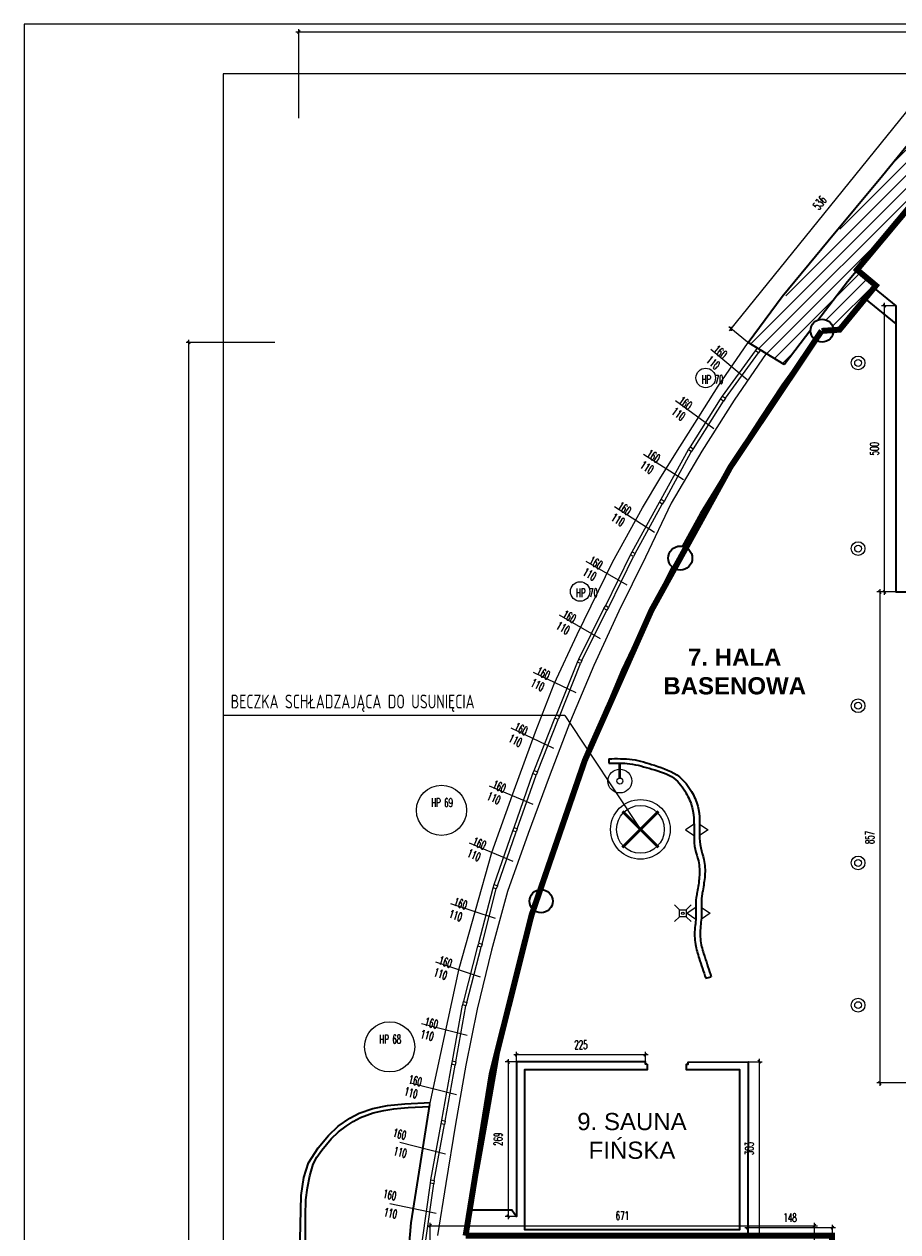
# Model space of a CAD drawing. Header units: millimetres. Extents: x 19887 to 192597, y -14203 to 39042.
# Tile 83 of 256: x 33942 to 36138, y -7420 to -4385. Entities that reach past the tile are written whole.
import ezdxf

# ---------------------------------------------------------------- set-up
doc = ezdxf.new("R2010")
doc.units = ezdxf.units.MM
for name, pattern in [('2', [0.9, 0.6, -0.3]), ('CONTINOUS', [0]), ('DASHED2', [9.525, 6.35, -3.175])]:
    doc.linetypes.add(name, pattern=pattern)
doc.layers.get('Defpoints').update_dxf_attribs({"color": 4})
for name, color, linetype, lineweight in [('A_DBA-PISY', 6, 'Continuous', 20), ('A_DBA_URZADZENIA SANITARNE', 5, 'Continuous', 25), ('Basen_rzut_poziom_1_obrys', 252, 'Continuous', 35), ('Okna', 252, 'Continuous', 5), ('Tabela', 1, 'Continuous', 0), ('USUNIĘCIA', 10, 'Continuous', 0)]:
    doc.layers.add(name, color=color, linetype=linetype, lineweight=lineweight)
for name, color, linetype in [('A_DBA-RAMKI', 6, 'Continuous'), ('A_DBA-WYMIAR', 1, 'Continuous'), ('A_DBA_WPUSTY SAN', 150, 'Continuous'), ('A_OPISY', 6, 'Continuous'), ('Wymiarowanie', 3, 'Continuous'), ('Wypełnienie', 252, 'Continuous')]:
    doc.layers.add(name, color=color, linetype=linetype)
doc.styles.add('ARIAL', font='arial.ttf')
doc.styles.add('DIN', font='txt')
doc.styles.add('ROMANS', font='romans.shx', dxfattribs={"width": 0.6})
doc.styles.get("Standard").update_dxf_attribs({"font": 'arial.ttf'})
doc.dimstyles.new('000001FB70622F18', dxfattribs={"dimtxt": 20, "dimasz": 5, "dimexe": 5, "dimexo": 1, "dimgap": 20, "dimtad": 1, "dimtoh": 1, "dimdec": 0, "dimtxsty": 'Standard', "dimblk": 'OBLIQUE', "dimcen": 0, "dimdle": 5, "dimclrd": 252, "dimclre": 252, "dimclrt": 252, "dimadec": 0, "dimazin": 0, "dimtfac": 1, "dimtdec": 0, "dimtmove": 0, "dimatfit": 3, "dimldrblk": 'OBLIQUE', "dimfxl": 150, "dimfxlon": 1, "dimlwd": 25, "dimlwe": 25, "dimarcsym": 1})
pattern_1 = [(45, (-767.658, -5165.027), (-11.22532, 11.22532), [])]

# ---------------------------------------------------------------- blocks, each defined once
blk = doc.blocks.new('_Oblique')
at = {"color": 0, "linetype": 'ByBlock', "lineweight": -2}
blk.add_line((-0.5, -0.5), (0.5, 0.5), dxfattribs=at)
blk = doc.blocks.new('*D639')
at = {"layer": 'Defpoints', "color": 0}
for p in [(-98.9, -352.9), (-78.8, -352.9), (-78.8, -852.4)]:
    blk.add_point(p, dxfattribs=at)
at = {"layer": 'Wymiarowanie', "color": 252, "linetype": 'Continuous', "lineweight": 25}
for p, q in [((-79.8, -352.9), (-103.9, -352.9)), ((-98.9, -857.4), (-98.9, -347.9)), ((-79.8, -852.4), (-103.9, -852.4))]:
    blk.add_line(p, q, dxfattribs=at)
at = {"layer": 'Wymiarowanie', "color": 252, "linetype": 'ByBlock', "lineweight": 25, "xscale": 5, "yscale": 5, "zscale": 5}
for p, rotation in [((-98.9, -352.9), 90.00000000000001), ((-98.9, -852.4), 270)]:
    blk.add_blockref('_Oblique', p, dxfattribs=dict(at, rotation=rotation))
at = {"layer": 'Wymiarowanie', "color": 252, "insert": (-116.4, -602.6), "char_height": 15, "attachment_point": 5, "rotation": 90, "style": 'ROMANS'}
blk.add_mtext('500', dxfattribs=at)
blk = doc.blocks.new('*D772')
at = {"layer": 'Defpoints', "color": 0}
for p in [(-337.6, -1961.9), (-337.6, -1975.4), (-189.6, -1975.4)]:
    blk.add_point(p, dxfattribs=at)
at = {"layer": 'Wymiarowanie', "color": 252, "linetype": 'Continuous', "lineweight": 25}
for p, q in [((-337.6, -1974.4), (-337.6, -1956.9)), ((-189.6, -1974.4), (-189.6, -1956.9)), ((-184.6, -1961.9), (-342.6, -1961.9))]:
    blk.add_line(p, q, dxfattribs=at)
at = {"layer": 'Wymiarowanie', "color": 252, "linetype": 'ByBlock', "lineweight": 25, "xscale": 5, "yscale": 5, "zscale": 5, "rotation": 180}
blk.add_blockref('_Oblique', (-337.6, -1961.9), dxfattribs=at)
at = {"layer": 'Wymiarowanie', "color": 252, "linetype": 'ByBlock', "lineweight": 25, "xscale": 5, "yscale": 5, "zscale": 5}
blk.add_blockref('_Oblique', (-189.6, -1961.9), dxfattribs=at)
at = {"layer": 'Wymiarowanie', "color": 252, "insert": (-263.6, -1944.4), "char_height": 15, "attachment_point": 5, "style": 'ROMANS'}
blk.add_mtext('148', dxfattribs=at)
blk = doc.blocks.new('*D769')
at = {"layer": 'Defpoints', "color": 0}
for p in [(-336.9, -1672.3), (-336.9, -1975.4), (-317.3, -1975.4)]:
    blk.add_point(p, dxfattribs=at)
at = {"layer": 'Wymiarowanie', "color": 252, "linetype": 'Continuous', "lineweight": 25}
for p, q in [((-335.9, -1672.3), (-312.3, -1672.3)), ((-317.3, -1667.3), (-317.3, -1980.4)), ((-335.9, -1975.4), (-312.3, -1975.4))]:
    blk.add_line(p, q, dxfattribs=at)
at = {"layer": 'Wymiarowanie', "color": 252, "linetype": 'ByBlock', "lineweight": 25, "xscale": 5, "yscale": 5, "zscale": 5}
for p, rotation in [((-317.3, -1672.3), 90), ((-317.3, -1975.4), 270)]:
    blk.add_blockref('_Oblique', p, dxfattribs=dict(at, rotation=rotation))
at = {"layer": 'Wymiarowanie', "color": 252, "insert": (-334.8, -1823.8), "char_height": 15, "attachment_point": 5, "rotation": 90, "style": 'ROMANS'}
blk.add_mtext('303', dxfattribs=at)
blk = doc.blocks.new('*D765')
at = {"layer": 'Defpoints', "color": 0}
for p in [(-741, -1660.2), (-741, -1672.7), (-516.2, -1672.7)]:
    blk.add_point(p, dxfattribs=at)
at = {"layer": 'Wymiarowanie', "color": 252, "linetype": 'Continuous', "lineweight": 25}
for p, q in [((-511.2, -1660.2), (-746, -1660.2)), ((-741, -1671.7), (-741, -1655.2)), ((-516.2, -1671.7), (-516.2, -1655.2))]:
    blk.add_line(p, q, dxfattribs=at)
at = {"layer": 'Wymiarowanie', "color": 252, "linetype": 'ByBlock', "lineweight": 25, "xscale": 5, "yscale": 5, "zscale": 5, "rotation": 180}
blk.add_blockref('_Oblique', (-741, -1660.2), dxfattribs=at)
at = {"layer": 'Wymiarowanie', "color": 252, "linetype": 'ByBlock', "lineweight": 25, "xscale": 5, "yscale": 5, "zscale": 5}
blk.add_blockref('_Oblique', (-516.2, -1660.2), dxfattribs=at)
at = {"layer": 'Wymiarowanie', "color": 252, "insert": (-628.6, -1642.7), "char_height": 15, "attachment_point": 5, "style": 'ROMANS'}
blk.add_mtext('225', dxfattribs=at)
blk = doc.blocks.new('*D766')
at = {"layer": 'Defpoints', "color": 0}
for p in [(-741, -1672.7), (-755.8, -1942.1), (-741, -1942.1)]:
    blk.add_point(p, dxfattribs=at)
at = {"layer": 'Wymiarowanie', "color": 252, "linetype": 'Continuous', "lineweight": 25}
for p, q in [((-742, -1672.7), (-760.8, -1672.7)), ((-755.8, -1667.7), (-755.8, -1947.1)), ((-742, -1942.1), (-760.8, -1942.1))]:
    blk.add_line(p, q, dxfattribs=at)
at = {"layer": 'Wymiarowanie', "color": 252, "linetype": 'ByBlock', "lineweight": 25, "xscale": 5, "yscale": 5, "zscale": 5}
for p, rotation in [((-755.8, -1672.7), 90), ((-755.8, -1942.1), 270)]:
    blk.add_blockref('_Oblique', p, dxfattribs=dict(at, rotation=rotation))
at = {"layer": 'Wymiarowanie', "color": 252, "insert": (-773.3, -1807.4), "char_height": 15, "attachment_point": 5, "rotation": 90, "style": 'ROMANS'}
blk.add_mtext('269', dxfattribs=at)
blk = doc.blocks.new('*D773')
at = {"layer": 'Defpoints', "color": 0}
for p in [(-43.8, -852.4), (-107, -1709.4), (-43.8, -1709.4)]:
    blk.add_point(p, dxfattribs=at)
at = {"layer": 'Wymiarowanie', "color": 252, "linetype": 'Continuous', "lineweight": 25}
for p, q in [((-44.8, -852.4), (-112, -852.4)), ((-107, -847.4), (-107, -1714.4)), ((-44.8, -1709.4), (-112, -1709.4))]:
    blk.add_line(p, q, dxfattribs=at)
at = {"layer": 'Wymiarowanie', "color": 252, "linetype": 'ByBlock', "lineweight": 25, "xscale": 5, "yscale": 5, "zscale": 5}
for p, rotation in [((-107, -852.4), 90), ((-107, -1709.4), 270)]:
    blk.add_blockref('_Oblique', p, dxfattribs=dict(at, rotation=rotation))
at = {"layer": 'Wymiarowanie', "color": 252, "insert": (-124.5, -1280.9), "char_height": 15, "attachment_point": 5, "rotation": 90, "style": 'ROMANS'}
blk.add_mtext('857', dxfattribs=at)
blk = doc.blocks.new('*D782')
at = {"layer": 'Defpoints', "color": 0}
for p in [(0, 0), (-366.7, -393.1), (-336.9, -417.2)]:
    blk.add_point(p, dxfattribs=at)
at = {"layer": 'Wymiarowanie', "color": 252, "linetype": 'Continuous', "lineweight": 25}
for p, q in [((-26.6, 27.9), (-369.8, -397)), ((-0.8, 0.6), (-33.7, 27.2)), ((-337.7, -416.5), (-370.6, -390))]:
    blk.add_line(p, q, dxfattribs=at)
at = {"layer": 'Wymiarowanie', "color": 252, "linetype": 'ByBlock', "lineweight": 25, "xscale": 5, "yscale": 5, "zscale": 5}
for p, rotation in [((-29.8, 24), 51.07655090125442), ((-366.7, -393.1), 231.0765509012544)]:
    blk.add_blockref('_Oblique', p, dxfattribs=dict(at, rotation=rotation))
at = {"layer": 'Wymiarowanie', "color": 252, "insert": (-211.8, -173.5), "char_height": 15, "attachment_point": 5, "rotation": 51.0766, "style": 'ROMANS'}
blk.add_mtext('536', dxfattribs=at)
blk = doc.blocks.new('*D778')
at = {"layer": 'Defpoints', "color": 0}
for p in [(-1313, -417.2), (-336.9, -417.2), (-706.6, -4690.1)]:
    blk.add_point(p, dxfattribs=at)
at = {"layer": 'Wymiarowanie', "color": 252, "linetype": 'Continuous', "lineweight": 25}
for p, q in [((-1163, -417.2), (-1318, -417.2)), ((-1313, -4695.1), (-1313, -412.2)), ((-1163, -4690.1), (-1318, -4690.1))]:
    blk.add_line(p, q, dxfattribs=at)
at = {"layer": 'Wymiarowanie', "color": 252, "linetype": 'ByBlock', "lineweight": 25, "xscale": 5, "yscale": 5, "zscale": 5}
for p, rotation in [((-1313, -417.2), 90.00000000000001), ((-1313, -4690.1), 270)]:
    blk.add_blockref('_Oblique', p, dxfattribs=dict(at, rotation=rotation))
at = {"layer": 'Wymiarowanie', "color": 252, "insert": (-1330.5, -2553.6), "char_height": 15, "attachment_point": 5, "rotation": 90, "style": 'ROMANS'}
blk.add_mtext('4273', dxfattribs=at)
blk = doc.blocks.new('*D985')
at = {"layer": 'Defpoints', "color": 0}
for p in [(-1121.1, 124.6), (4438.5, -3063.7), (-1121.1, -3458.5)]:
    blk.add_point(p, dxfattribs=at)
at = {"layer": 'Wymiarowanie', "color": 252, "linetype": 'Continuous', "lineweight": 25}
for p, q in [((-1121.1, -25.4), (-1121.1, 129.6)), ((4438.5, -25.4), (4438.5, 129.6)), ((4443.5, 124.6), (-1126.1, 124.6))]:
    blk.add_line(p, q, dxfattribs=at)
at = {"layer": 'Wymiarowanie', "color": 252, "linetype": 'ByBlock', "lineweight": 25, "xscale": 5, "yscale": 5, "zscale": 5, "rotation": 180}
blk.add_blockref('_Oblique', (-1121.1, 124.6), dxfattribs=at)
at = {"layer": 'Wymiarowanie', "color": 252, "linetype": 'ByBlock', "lineweight": 25, "xscale": 5, "yscale": 5, "zscale": 5}
blk.add_blockref('_Oblique', (4438.5, 124.6), dxfattribs=at)
at = {"layer": 'Wymiarowanie', "color": 252, "insert": (1658.7, 142.1), "char_height": 15, "attachment_point": 5, "style": 'ROMANS'}
blk.add_mtext('5560', dxfattribs=at)
blk = doc.blocks.new('*D1018')
at = {"layer": 'Defpoints', "color": 0}
for p in [(-220.9, -1958.4), (-891.8, -2011.3), (-220.9, -2012)]:
    blk.add_point(p, dxfattribs=at)
at = {"layer": 'Wymiarowanie', "color": 252, "linetype": 'Continuous', "lineweight": 25}
for p, q in [((-896.8, -1958.4), (-215.9, -1958.4)), ((-891.8, -2010.3), (-891.8, -1953.4)), ((-220.9, -2011), (-220.9, -1953.4))]:
    blk.add_line(p, q, dxfattribs=at)
at = {"layer": 'Wymiarowanie', "color": 252, "linetype": 'ByBlock', "lineweight": 25, "xscale": 5, "yscale": 5, "zscale": 5, "rotation": 180}
blk.add_blockref('_Oblique', (-891.8, -1958.4), dxfattribs=at)
at = {"layer": 'Wymiarowanie', "color": 252, "linetype": 'ByBlock', "lineweight": 25, "xscale": 5, "yscale": 5, "zscale": 5}
blk.add_blockref('_Oblique', (-220.9, -1958.4), dxfattribs=at)
at = {"layer": 'Wymiarowanie', "color": 252, "insert": (-556.3, -1940.9), "char_height": 15, "attachment_point": 5, "style": 'ROMANS'}
blk.add_mtext('671', dxfattribs=at)
blk = doc.blocks.new('G$CC7950608')
at = {"layer": 'A_DBA_WPUSTY SAN'}
for radius in [19.2, 9.6]:
    blk.add_circle((0, 0), radius, dxfattribs=at)
blk = doc.blocks.new('G$CA2B9BF5E')
at = {"layer": 'A_DBA_URZADZENIA SANITARNE', "color": 3}
for points in [[(-2, -25.1), (-2, 0)], [(0, -25.1), (0, 0)]]:
    blk.add_lwpolyline(points, dxfattribs=at)
for radius in [20, 5]:
    blk.add_circle((-1, -30), radius, dxfattribs=at)
blk = doc.blocks.new('wpust_podl')
at = {"layer": 'A_DBA_WPUSTY SAN', "lineweight": 9}
for p, q in [((-17, 17), (-7, 7)), ((-7, -7), (-7, 7)), ((-7, 7), (7, 7)), ((7, 7), (17, 17)), ((7, 7), (7, -7)), ((-17, -17), (-7, -7)), ((7, -7), (-7, -7)), ((7, -7), (17, -17))]:
    blk.add_line(p, q, dxfattribs=at)
at = {"layer": 'A_DBA_WPUSTY SAN', "linetype": 'CONTINOUS', "lineweight": 9}
blk.add_circle((0, 0), 2.5, dxfattribs=at)
blk = doc.blocks.new('G$CF5E15B28')
at = {"layer": 'Wypełnienie'}
h = blk.add_hatch(dxfattribs=at)
h.set_pattern_fill('ANSI31', color=253, scale=5, angle=90)
h.set_pattern_definition(pattern_1)
h.paths.add_polyline_path([(-113, -250.3), (-25.2, -145.1), (68.5, -33.3), (1287.6, -37.3), (1287.3, 3.8), (0, 0), (-336.9, -417.2), (-274, -455.3), (-215.2, -378), (-146, -289.8)])
h = blk.add_hatch(dxfattribs=at)
h.set_pattern_fill('ANSI31', color=253, scale=5, angle=90)
h.set_pattern_definition(pattern_1)
h.paths.add_polyline_path([(-113.1, -317.3), (-146, -289.8), (-215.2, -378, -0.52855), (-188, -396.5, -0.021264), (-188.1, -398.2), (-176.3, -394.4)])
at = {"layer": 'Basen_rzut_poziom_1_obrys', "color": 253}
blk.add_lwpolyline([(-336.9, -417.2), (-277.5, -336.7), (-197.2, -239.8), (-102.3, -125.9), (0, 0), (12.4, 0), (12.4, 42.5), (75.9, 42.5), (75.9, 0.2), (613.2, 1.8), (613.2, 46.8), (674.7, 43.9), (674.7, 2), (1215.6, 3.6), (1215.6, 47.1), (1278.5, 49.2), (1278.5, 3.8), (1287.3, 3.8)], dxfattribs=at)
at = {"layer": 'Basen_rzut_poziom_1_obrys', "color": 253, "elevation": 0}
for points in [[(-215.2, -378), (-163.5, -310.8), (-113, -250.3), (-67.9, -194.6), (-25.2, -145.1)], [(-113.1, -317.3), (-146, -289.8)], [(-117.1, -322.3), (-78.8, -352.9), (-78.8, -384.7), (-78.8, -852.4), (-43.8, -852.4), (-43.8, -289.2)], [(-188.1, -398.2), (-176.3, -394.4), (-113.1, -317.3)], [(-132.6, -341.1), (-78.8, -384.7)], [(-274, -455.3), (-227.6, -394.4)], [(-220, -412.3), (-220, -412.3), (-277.3, -491.4), (-314.9, -548), (-362.5, -621.7), (-420, -715.8), (-451.2, -772.8)], [(-274, -455.3), (-336.9, -417.2)], [(-469.4, -809.1), (-509.1, -887.8), (-557.1, -989.1), (-584.3, -1052.7)], [(-699.9, -1372.1), (-695.8, -1357.3), (-677.5, -1299.6), (-659.1, -1245.8), (-642.6, -1202.2), (-622.3, -1148.5), (-599.4, -1089.4), (-584.3, -1052.7)], [(-580.2, -1143.6), (-579.7, -1151.5)], [(-711.1, -1407.6), (-731.7, -1481.9), (-749.4, -1553), (-772, -1656.8), (-787.6, -1747.1), (-805.4, -1845.4), (-821, -1930.8)], [(-410.9, -1526.6), (-401.2, -1524.2)], [(-513, -1676.7), (-516.2, -1676.7), (-516.2, -1672.7), (-741, -1672.7), (-741, -1942.1), (-741, -1942.1)], [(-513, -1676.7), (-513, -1686.5), (-727.4, -1686.5), (-727.4, -1964.9), (-351.1, -1964.9), (-351.1, -1959)], [(-351.1, -1959), (-351.1, -1959), (-351.1, -1686.3), (-444.7, -1686.4), (-444.7, -1676.7), (-441.7, -1676.7), (-441.7, -1672.9), (-336.9, -1672.3), (-337.6, -1975.4), (-189.6, -1975.4)], [(-1119.3, -2007.7), (-1117.1, -1905.7), (-1112.3, -1874.2), (-1104.3, -1849), (-1087.5, -1822.7), (-1069.3, -1800.8), (-1052.7, -1785), (-1032.3, -1770.8), (-1015.9, -1762.2), (-991.8, -1754.1), (-966.5, -1748.7), (-935.9, -1745.5)], [(-941, -2239), (-931.8, -2034.6), (-924.9, -1953.5), (-892.3, -1747.2)], [(-935.9, -1745.5), (-891.5, -1743.5)], [(-1102.1, -1871.4), (-1096.2, -1851.3), (-1089.7, -1839), (-1081.2, -1826.6), (-1064.6, -1806.8), (-1051.7, -1794.7), (-1038.7, -1784.6), (-1026.3, -1776.6), (-1013.5, -1769.6), (-991.5, -1761.2), (-972.9, -1757.2), (-955.5, -1754.2), (-943.1, -1753.3), (-930, -1752.3)], [(-930, -1752.3), (-892.8, -1750.6)], [(-1106.1, -3459.8), (-1106.6, -3323), (-1106.6, -3209), (-1106.6, -3040), (-1105.6, -2893.7), (-1109.6, -2737), (-1110.5, -2627.7), (-1110.5, -2529.4), (-1110, -2432.4), (-1109.6, -2330.7), (-1109.6, -2227.4), (-1109.7, -2156.2), (-1109.7, -2090.2), (-1109.9, -2027.3), (-1109.5, -1941.1), (-1108.6, -1913.2), (-1105.8, -1892.4), (-1102.1, -1871.4)], [(-821, -1930.8), (-829.2, -1975.4)], [(-821, -1930.8), (-749.3, -1930.8), (-741, -1942.1)]]:
    blk.add_lwpolyline(points, dxfattribs=at)
at = {"layer": 'Basen_rzut_poziom_1_obrys', "color": 253, "lineweight": -3, "elevation": 0}
for points in [[(-892.3, -1747.2), (-841.5, -1509.5), (-784.1, -1307.3), (-745.2, -1198.2), (-708.2, -1096.4), (-675.4, -1012.6), (-635.3, -926.9), (-573.4, -800.4), (-521.3, -705.5), (-489.2, -652.4), (-456.2, -599), (-430.1, -558.1), (-389, -493.4), (-336.9, -417.2)], [(-305.4, -436.4), (-361.3, -517.5), (-417.7, -606.7), (-470.9, -697.3), (-516, -791.5), (-562.7, -886), (-606.2, -980.9), (-646.7, -1077.6), (-684.3, -1175.3), (-720.6, -1273.7), (-756.8, -1375.2), (-784.8, -1477.3), (-810, -1580.3), (-829.7, -1678), (-847.6, -1781), (-864.5, -1885), (-879.3, -1975.4)]]:
    blk.add_lwpolyline(points, dxfattribs=at)
at = {"layer": 'Basen_rzut_poziom_1_obrys', "color": 253}
for centre, radius in [((-207.9, -396.5, 0), 19.9), ((-455.3, -793.4, 0), 21), ((-698.2, -1392.1, 0), 20.2)]:
    blk.add_circle(centre, radius, dxfattribs=at)
for points in [[(-580.2, -1143.6, 0), (-539, -1144.9), (-500.5, -1154.9, 0), (-456.6, -1175.2, 0), (-435.7, -1200.5, 0), (-424.8, -1226.1, 0), (-421.6, -1276.4, 0), (-419.6, -1299, 0), (-414, -1319.1, 0), (-412.4, -1347.7, 0), (-416.1, -1373.8, 0), (-417.7, -1382.9, 0), (-418.5, -1422, 0), (-419.9, -1435.7, 0), (-419.2, -1465, 0), (-412.6, -1489.5, 0), (-401.2, -1524.2, 0)], [(-579.7, -1151.5, 0), (-543.3, -1152.3), (-505, -1161.5, 0), (-466.3, -1177.6, 0), (-445.4, -1203, 0), (-434.5, -1228.6, 0), (-431.3, -1278.9, 0), (-429.3, -1301.5, 0), (-423.7, -1321.6, 0), (-422.1, -1350.2, 0), (-425.8, -1376.3, 0), (-427.4, -1385.4, 0), (-428.2, -1424.5, 0), (-429.7, -1438.2, 0), (-428.9, -1467.5, 0), (-422.3, -1492, 0), (-410.9, -1526.6, 0)]]:
    blk.add_spline(points, degree=3, dxfattribs=at)
at = {"layer": 'Okna', "color": 253, "elevation": 0}
for points in [[(-402.1, -428.7), (-338.8, -481.6)], [(-381.3, -511), (-323.8, -431.5)], [(-376.5, -514.5), (-319, -435)], [(-463.5, -518.6), (-396.8, -567.2)], [(-437.3, -599.3), (-384.9, -515.8)], [(-432.2, -602.5), (-380.1, -519.3)], [(-488.4, -690.8), (-440.9, -604.1)], [(-483.1, -693.8), (-436, -607.7)], [(-519.3, -611.9), (-449.9, -656.4)], [(-569.9, -703.3), (-500.5, -747.9)], [(-539.1, -782.5), (-491.7, -695.8)], [(-534, -785.6), (-486.6, -699.1)], [(-620, -798.8), (-548.6, -840.1)], [(-585.5, -876.2), (-542.2, -787.7)], [(-580.1, -878.9), (-537, -790.8)], [(-632.5, -969.6), (-588.5, -881.4)], [(-627, -972), (-583.4, -884.4)], [(-666.4, -892.5), (-595, -933.8)], [(-671.4, -1067.1), (-634.9, -975.1)], [(-666, -1069.8), (-629.4, -977.5)], [(-711.9, -992.6), (-637.4, -1028.2)], [(-710.3, -1164.2), (-674, -1072.5)], [(-750.8, -1089.7), (-676.3, -1125.2)], [(-704.7, -1166.5), (-668.6, -1075.2)], [(-745.1, -1263.3), (-712.6, -1169.5)], [(-739.7, -1265.8), (-707.1, -1171.9)], [(-788.9, -1190.7), (-712.9, -1223)], [(-779.9, -1363), (-747.4, -1269.2)], [(-774.3, -1365.1), (-741.8, -1271.3)], [(-823.5, -1290), (-747.6, -1322.4)], [(-806.9, -1464.9), (-782.1, -1368.6)], [(-801.2, -1466.9), (-776.5, -1370.7)], [(-856.4, -1396.1), (-778.1, -1422)], [(-833.3, -1566.8), (-808.7, -1470.9)], [(-827.7, -1568.8), (-802.9, -1472.6)], [(-882.8, -1498), (-804.5, -1524)], [(-852.7, -1670.7), (-835.2, -1573.3)], [(-846.9, -1672.3), (-829.4, -1574.5)], [(-907.2, -1605.7), (-827.2, -1625.8)], [(-871.6, -1774.3), (-854.1, -1676.8)], [(-865.8, -1775.8), (-848.2, -1678.1)], [(-926, -1709.3), (-846, -1729.4)], [(-890.5, -1878.4), (-872.9, -1780.4)], [(-884.6, -1879.4), (-867, -1781.7)], [(-944.9, -1812.9), (-864.9, -1833)], [(-905.2, -1983), (-891.5, -1884.3)], [(-899.2, -1983.7), (-885.6, -1885.3)], [(-962.1, -1919.6), (-881.4, -1936.5)]]:
    blk.add_lwpolyline(points, dxfattribs=at)
blk.add_lwpolyline([(-320.2, -426.6), (-315.4, -430.2), (-319, -435), (-323.8, -431.5)], close=True, dxfattribs=at)
at = {"layer": 'Okna', "color": 253, "extrusion": (1.68749e-07, -7.21625e-08, 1), "elevation": 0}
for points in [[(-381.3, -511), (-376.5, -514.5), (-380.1, -519.3), (-384.9, -515.8)], [(-437.3, -599.3), (-432.5, -602.9), (-436, -607.7), (-440.9, -604.1)]]:
    blk.add_lwpolyline(points, close=True, dxfattribs=at)
at = {"layer": 'Okna', "color": 253, "extrusion": (1.72723e-07, -6.20516e-08, 1), "elevation": 0}
blk.add_lwpolyline([(-488.4, -690.8), (-483.4, -694.1), (-486.6, -699.1), (-491.7, -695.8)], close=True, dxfattribs=at)
at = {"layer": 'Okna', "color": 253, "extrusion": (1.75382e-07, -5.40816e-08, 1), "elevation": 0}
for points in [[(-539.1, -782.5), (-534, -785.6), (-537, -790.8), (-542.2, -787.7)], [(-585.5, -876.2), (-580.3, -879.3), (-583.4, -884.4), (-588.5, -881.4)]]:
    blk.add_lwpolyline(points, close=True, dxfattribs=at)
at = {"layer": 'Okna', "color": 253, "extrusion": (1.80623e-07, -3.25423e-08, 1), "elevation": 0}
for points in [[(-632.5, -969.6), (-627, -972), (-629.4, -977.5), (-634.9, -975.1)], [(-710.2, -1164), (-704.7, -1166.5), (-707.1, -1171.9), (-712.6, -1169.5)]]:
    blk.add_lwpolyline(points, close=True, dxfattribs=at)
at = {"layer": 'Okna', "color": 253, "extrusion": (1.79076e-07, -4.01915e-08, 1), "elevation": 0}
blk.add_lwpolyline([(-671.4, -1067.1), (-666, -1069.8), (-668.6, -1075.2), (-674, -1072.5)], close=True, dxfattribs=at)
at = {"layer": 'Okna', "color": 253, "extrusion": (1.81871e-07, -2.46314e-08, 1), "elevation": 0}
for points in [[(-745.2, -1263.6), (-739.7, -1265.8), (-741.8, -1271.3), (-747.4, -1269.2)], [(-779.9, -1363), (-774.3, -1365.1), (-776.5, -1370.7), (-782.1, -1368.6)]]:
    blk.add_lwpolyline(points, close=True, dxfattribs=at)
at = {"layer": 'Okna', "color": 253, "extrusion": (1.83278e-07, -9.63702e-09, 1), "elevation": 0}
for points in [[(-807, -1465.2), (-801.2, -1466.9), (-802.9, -1472.6), (-808.7, -1470.9)], [(-833.4, -1567.1), (-827.7, -1568.8), (-829.4, -1574.5), (-835.1, -1572.8)]]:
    blk.add_lwpolyline(points, close=True, dxfattribs=at)
at = {"layer": 'Okna', "color": 253, "extrusion": (1.8349e-07, 3.90312e-09, 1), "elevation": 0}
for points in [[(-852.8, -1671), (-846.9, -1672.3), (-848.2, -1678.1), (-854.1, -1676.8)], [(-871.6, -1774.5), (-865.8, -1775.8), (-867, -1781.7), (-872.9, -1780.4)]]:
    blk.add_lwpolyline(points, close=True, dxfattribs=at)
at = {"layer": 'Okna', "color": 253, "extrusion": (1.83181e-07, 1.13396e-08, 1), "elevation": 0}
blk.add_lwpolyline([(-890.5, -1878.4), (-884.6, -1879.4), (-885.6, -1885.3), (-891.5, -1884.3)], close=True, dxfattribs=at)
at = {"layer": 'Okna', "color": 253}
for centre, radius in [((-410.9, -479, 0), 17), ((-630.1, -851.6, 0), 17), ((-872.1, -1233.5, 0), 43.8), ((-962.6, -1646.4, 0), 43.8)]:
    blk.add_circle(centre, radius, dxfattribs=at)
at = {"layer": 'Okna', "color": 253, "char_height": 15, "width": 335.754, "attachment_point": 1, "style": 'ROMANS'}
for s, insert, rotation in [('160', (-389.6, -420.5, 0), 320.0958), ('110', (-402.1, -439.1, 0), 320.0958), ('160', (-451.5, -509.9, 0), 323.9437), ('110', (-463.4, -529, 0), 323.9437), ('160', (-507.9, -602.7, 0), 327.3357), ('110', (-519.2, -622.3, 0), 327.3357), ('160', (-558.5, -694.2, 0), 327.3357), ('110', (-569.8, -713.8, 0), 327.3357), ('160', (-609, -789.3, 0), 329.9589), ('110', (-619.8, -809.2, 0), 329.9589), ('160', (-655.4, -883, 0), 329.9589), ('110', (-666.2, -902.9, 0), 329.9589), ('160', (-701.6, -982.6, 0), 334.4471), ('110', (-711.5, -1003, 0), 334.4471), ('160', (-740.5, -1079.7, 0), 334.4471), ('110', (-750.4, -1100, 0), 334.4471), ('110', (-788.4, -1201, 0), 336.9474), ('160', (-779, -1180.4, 0), 336.9474), ('160', (-813.7, -1279.8, 0), 336.9474), ('110', (-823.1, -1300.4, 0), 336.9474), ('160', (-847.4, -1385.5, 0), 341.6504), ('110', (-855.9, -1406.4, 0), 341.6504), ('160', (-873.8, -1487.4, 0), 341.6504), ('110', (-882.3, -1508.3, 0), 341.6504), ('160', (-899, -1594.8, 0), 345.8789), ('110', (-906.5, -1616, 0), 345.8789), ('160', (-927.1, -1695.3, 0), 345.8789), ('110', (-934.6, -1716.5, 0), 345.8789), ('160', (-954.4, -1788.5, 0), 345.8789), ('110', (-953.5, -1820.1, 0), 345.8789), ('160', (-972.1, -1895.1, 0), 348.2026), ('110', (-970.7, -1926.8, 0), 348.2026)]:
    blk.add_mtext(s, dxfattribs=dict(at, insert=insert, rotation=rotation))
at = {"layer": 'Okna', "color": 253, "char_height": 15, "width": 157.291, "attachment_point": 1, "style": 'ROMANS'}
for s, insert in [('HP 70', (-418.1, -474, 0)), ('HP 70', (-637.3, -846.5, 0)), ('HP 69', (-890.1, -1212.6, 0)), ('HP 68', (-980.6, -1625.5, 0))]:
    blk.add_mtext(s, dxfattribs=dict(at, insert=insert))
at = {"layer": 'Wymiarowanie', "color": 253}
for base, p1, p2, angle, override, picture, middle in [((-1121.1, 124.6, 0), (4438.5, -3063.7, 0), (-1121.1, -3458.5, 0), 0, {"dimtxt": 15, "dimgap": 10, "dimtxsty": 'ROMANS'}, '*D985', (1658.7, 142.1, 0)), ((-98.9094, -352.8779, 0), (-78.763, -852.4183, 0), (-78.763, -352.8779, 0), 90, {"dimtxt": 15, "dimgap": 10, "dimtxsty": 'ROMANS'}, '*D639', (-116.4094, -602.6481, 0)), ((-1313, -417.2, 0), (-706.6, -4690.1, 0), (-336.9, -417.2, 0), 90, {"dimtxt": 15, "dimgap": 10, "dimtxsty": 'ROMANS'}, '*D778', (-1330.5, -2553.6, 0)), ((-741, -1660.2, 0), (-516.2, -1672.7, 0), (-741, -1672.7, 0), 0, {"dimtxt": 15, "dimgap": 10, "dimtxsty": 'ROMANS', "dimtmove": 1}, '*D765', (-628.6, -1642.7, 0)), ((-220.9, -1958.4, 0), (-891.8, -2011.3, 0), (-220.9, -2012, 0), 0, {"dimtxt": 15, "dimgap": 10, "dimtxsty": 'ROMANS'}, '*D1018', (-556.3, -1940.9, 0))]:
    dim = blk.add_linear_dim(base=base, p1=p1, p2=p2, angle=angle, dimstyle='000001FB70622F18', override=override, dxfattribs=at)
    dim.commit()
    dim.dimension.update_dxf_attribs({"geometry": picture, "text_midpoint": middle})
for p1, p2, distance, picture, middle in [((0, 0), (-336.9, -417.2), -38.3, '*D782', (-211.8, -173.5, 0)), ((-43.8, -852.4, 0), (-43.8, -1709.4, 0), -63.2, '*D773', (-124.5, -1280.9, 0)), ((-741, -1672.7, 0), (-741, -1942.1, 0), -14.8, '*D766', (-773.3, -1807.4, 0)), ((-336.9, -1672.3, 0), (-336.9, -1975.4, 0), 19.6, '*D769', (-334.8, -1823.8, 0)), ((-189.6, -1975.4, 0), (-337.6, -1975.4, 0), -13.5, '*D772', (-263.6, -1944.4, 0))]:
    dim = blk.add_aligned_dim(p1=p1, p2=p2, distance=distance, dimstyle='000001FB70622F18', override={"dimtxt": 15, "dimgap": 10, "dimtxsty": 'ROMANS'}, dxfattribs=at)
    dim.commit()
    dim.dimension.update_dxf_attribs({"geometry": picture, "text_midpoint": middle})

msp = doc.modelspace()

# ---------------------------------------------------------------- linework, layer by layer
at = {"layer": 'A_DBA-RAMKI', "color": 210, "linetype": 'DASHED2', "ltscale": 10, "const_width": 15, "elevation": 0}
msp.add_lwpolyline([(35973.6, -10042.7), (35972.1, -7429.9), (35051.1, -7429.9, -0.129711), (35945.8, -5156.3), (35991.3, -5153.2), (36082.3, -5042.3), (36034.9, -5002.6), (36343.7, -4633.3), (38041, -4638.8), (38041, -5070.8), (38492.5, -5463), (38440.9, -5515.1), (38541.6, -5604.8)], format="xyb", dxfattribs=at)
at = {"layer": 'A_DBA_URZADZENIA SANITARNE', "color": 3, "elevation": 0}
msp.add_lwpolyline([(35625.2, -6395.9), (35603.6, -6410.3), (35625.2, -6424.7), (35625.2, -6395.9)], dxfattribs=at)
at = {"layer": 'A_DBA_URZADZENIA SANITARNE', "color": 4, "elevation": 0}
for points in [[(35639.2, -6395.9), (35660.8, -6410.3), (35639.2, -6424.7), (35639.2, -6395.9)], [(35630, -6605.5), (35608.4, -6619.9), (35630, -6634.3), (35630, -6605.5)], [(35644, -6605.5), (35665.6, -6619.9), (35644, -6634.3), (35644, -6605.5)]]:
    msp.add_lwpolyline(points, dxfattribs=at)
at = {"layer": 'A_DBA_URZADZENIA SANITARNE', "color": 4}
for radius in [75, 60]:
    msp.add_circle((35490.5, -6409), radius, dxfattribs=at)
at = {"layer": 'A_OPISY', "elevation": 0}
for points in [[(35300.8, -6122.7), (34441.5, -6122.7)], [(35300.8, -6122.7), (35490.5, -6409)]]:
    msp.add_lwpolyline(points, dxfattribs=at)
at = {"layer": 'Tabela'}
for points in [[(33941.5, -11810.4), (44441.5, -11810.4), (44441.5, -4385.4), (33941.5, -4385.4)], [(34441.5, -11685.4), (44316.5, -11685.4), (44316.5, -4510.4), (34441.5, -4510.4)]]:
    msp.add_lwpolyline(points, close=True, dxfattribs=at)
at = {"layer": 'USUNIĘCIA', "const_width": 7.2}
for points in [[(35445.2, -6363.6), (35535.8, -6454.3)], [(35445.2, -6454.3), (35535.8, -6363.6)]]:
    msp.add_lwpolyline(points, dxfattribs=at)

# ---------------------------------------------------------------- block references
at = {"xscale": 1.44, "yscale": 1.44, "zscale": 1.44}
msp.add_blockref('G$CF5E15B28', (36246.3, -4584.8, 0), dxfattribs=at)
at = {"layer": 'A_DBA-WYMIAR'}
for name, p, xscale, yscale, zscale in [('G$CA2B9BF5E', (35440.4, -6242.5, 0), 1.5, 1.5, 1.5), ('G$CC7950608', (36037.7, -6493.3, 0), 0.9, 0.9, 0.9), ('G$CC7950608', (36037.7, -6850.7, 0), 0.9, 0.9, 0.9)]:
    msp.add_blockref(name, p, dxfattribs=dict(at, xscale=xscale, yscale=yscale, zscale=zscale))
at = {"layer": 'A_DBA_WPUSTY SAN', "xscale": 0.9, "yscale": 0.9, "zscale": 0.9}
for p in [(36037.7, -5236.9, 0), (36037.7, -5703.4, 0), (36037.7, -6098.3, 0)]:
    msp.add_blockref('G$CC7950608', p, dxfattribs=at)
at = {"layer": 'A_DBA_WPUSTY SAN', "xscale": 1.234285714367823, "yscale": 1.234285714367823, "zscale": 1.234285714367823, "rotation": 90}
msp.add_blockref('wpust_podl', (35597.1, -6619.9, 0), dxfattribs=at)

# ---------------------------------------------------------------- texts
at = {"layer": 'A_DBA-PISY', "linetype": '2', "ltscale": 100, "insert": (34460.7, -6070.2, 0), "char_height": 35, "width": 4622.48, "attachment_point": 1, "style": 'DIN'}
msp.add_mtext('\\pxsm0.5;{\\W0.75;BECZKA SCHŁADZAJĄCA DO USUNIĘCIA}', dxfattribs=at)
at = {"layer": 'A_DBA-RAMKI', "color": 3, "ltscale": 60, "char_height": 43.2, "width": 1545.592, "attachment_point": 5, "style": 'ARIAL'}
for s, insert in [('{\\fArial|b1|i0|c238|p34;7. HALA\\PBASENOWA}', (35727.5, -6012.5)), ('9. SAUNA\\PFIŃSKA', (35469.3, -7179.5, 0))]:
    msp.add_mtext(s, dxfattribs=dict(at, insert=insert))

doc.saveas('drawing.dxf')
